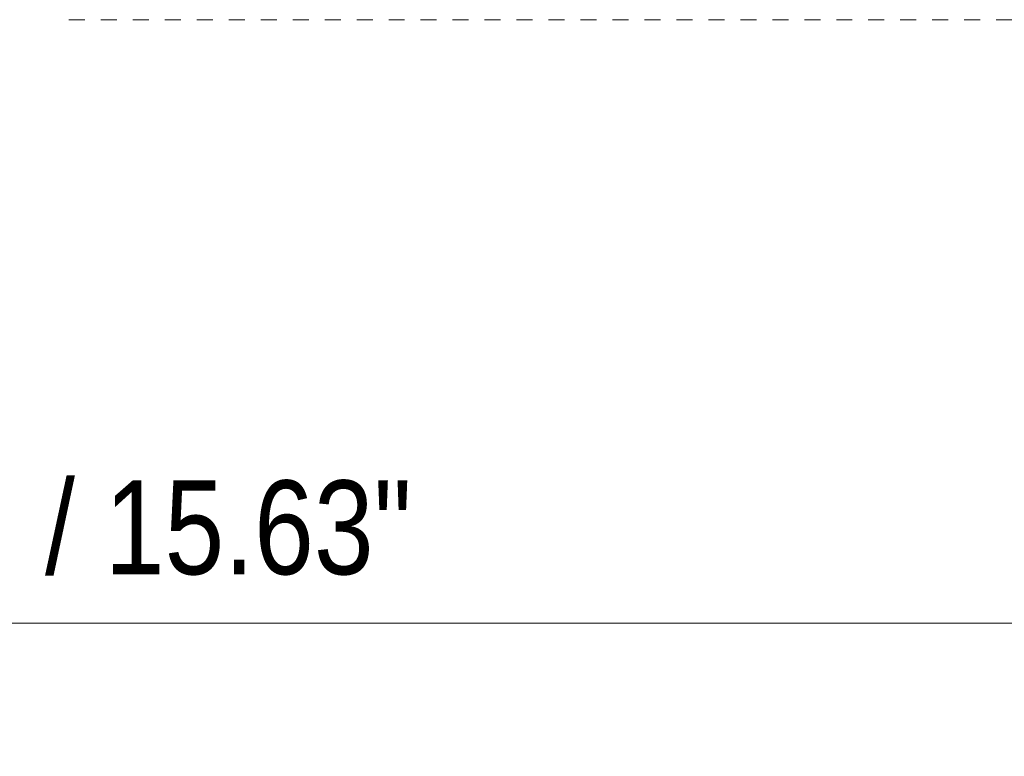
# Model space of a CAD drawing. Header units: millimetres. Extents: x 6411 to 7832, y 842 to 6668.
# Tile 2 of 14: x 6599 to 6784, y 842 to 980. Entities that reach past the tile are written whole.
import ezdxf

# ---------------------------------------------------------------- set-up
doc = ezdxf.new("R2010")
doc.units = ezdxf.units.MM
doc.linetypes.add('Dash', pattern=[6, 3, -3])
doc.layers.add('Cotas', color=7, linetype='Continuous', lineweight=9)
doc.layers.add('Cotas-8', color=7, linetype='Continuous', lineweight=9)
doc.layers.add('Lighthing Fixture Dim Grey Dash', color=7, linetype='Dash', lineweight=9, true_color=0xd2d2d2)
doc.styles.add('Arial Narrow', font='ARIALN.TTF', dxfattribs={"height": 17.6})
doc.dimstyles.new('FARO_-_2_2mm_Arial_Narrow_mm_Inch_Left', dxfattribs={"dimscale": 304.8, "dimtxt": 18.012385, "dimasz": 0, "dimexe": 0.07874, "dimexo": 0.0625, "dimgap": 0.013123, "dimtad": 1, "dimdec": 0, "dimzin": 0, "dimdsep": 46, "dimtxsty": 'Arial Narrow', "dimblk1": 'NONE', "dimblk2": 'NONE', "dimsah": 1, "dimcen": 0.09, "dimadec": 0, "dimazin": 0, "dimtfac": 1, "dimtdec": 4, "dimtix": 1, "dimtmove": 0, "dimatfit": 3, "dimfxl": 0.026247, "dimfxlon": 1, "dimtvp": 1, "dimtolj": 1, "dimtzin": 0, "dimarcsym": 2})

# ---------------------------------------------------------------- blocks, each defined once
blk = doc.blocks.new('DIMBLOCK5-Alzado_PDF')
at = {"layer": 'Cotas-8', "color": 251, "true_color": 0x5b5b5b}
for p, q in [((6810.15, 866.52), (6810.15, 878.55)), ((6411.37, 866.52), (6411.37, 874.52)), ((6411.37, 866.52), (6810.15, 866.52)), ((6411.37, 866.52), (6411.37, 842.52)), ((6810.15, 866.52), (6810.15, 842.52))]:
    blk.add_line(p, q, dxfattribs=at)
at = {"layer": 'Cotas-8', "color": 0, "insert": (6548.86, 893.26), "char_height": 17.6, "width": 148.5593, "attachment_point": 1, "line_spacing_factor": 0.974696, "style": 'Arial Narrow'}
blk.add_mtext('Ø400 / 15.63"', dxfattribs=at)
blk = doc.blocks.new('_None')

msp = doc.modelspace()

# ---------------------------------------------------------------- linework, layer by layer
at = {"layer": 'Lighthing Fixture Dim Grey Dash'}
msp.add_line((6608.27, 979.7), (6943.27, 979.7), dxfattribs=at)

# ---------------------------------------------------------------- dimensions: what is measured, and where the dimension line sits
at = {"layer": 'Cotas', "color": 251, "true_color": 0x5b5b5b}
dim = msp.add_linear_dim(base=(6810.15, 866.52), p1=(6411.37, 874.52), p2=(6810.15, 878.55), text='Ø400 / 15.63"', dimstyle='FARO_-_2_2mm_Arial_Narrow_mm_Inch_Left', override={"dimpost": '<>', "dimfxl": 398.799587}, dxfattribs=at)
dim.commit()
dim.dimension.update_dxf_attribs({"geometry": 'DIMBLOCK5-Alzado_PDF', "text_midpoint": (6610.76, 880)})

doc.saveas('drawing.dxf')
